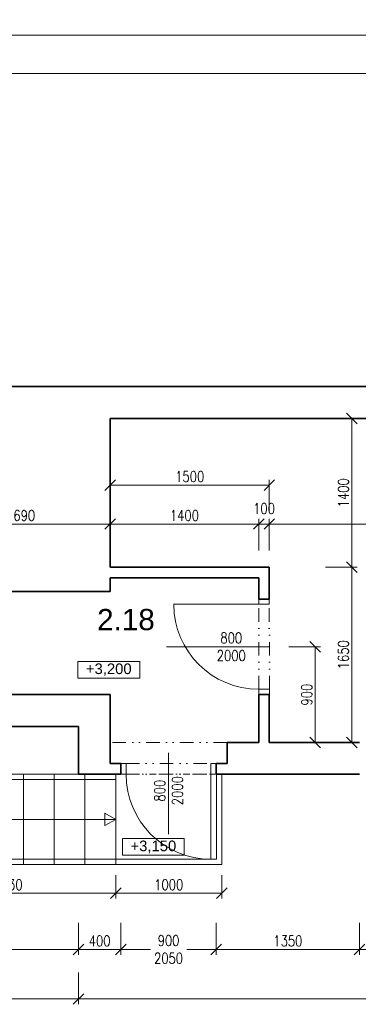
# Model space of a CAD drawing. Header units: millimetres. Extents: x -485339 to 286898, y -1189934 to 1602269.
# Tile 210 of 230: x 82692 to 85885, y -657983 to -648713. Entities that reach past the tile are written whole.
import ezdxf

# ---------------------------------------------------------------- set-up
doc = ezdxf.new("R2010")
doc.units = ezdxf.units.MM
doc.header["$LTSCALE"] = 10
doc.linetypes.add('DĚLICÍ2', pattern=[15.875, 6.35, -3.175, 0, -3.175, 0, -3.175])
doc.layers.get('Defpoints').update_dxf_attribs({"lineweight": 0})
doc.layers.add('BOUR_DVEŘE', color=7, linetype='Continuous', lineweight=18, true_color=0x4ccd32)
for name, color, linetype, lineweight in [('St__otvory_dveře', 40, 'Continuous', 18), ('St_kóty', 132, 'Continuous', 18), ('St_plocha_místnosti', 250, 'Continuous', 18), ('St_popis_otvory', 40, 'Continuous', 18), ('St_čáry_nad', 250, 'DĚLICÍ2', 18), ('St_čáry_obrys', 5, 'Continuous', 35), ('St_čáry_plné', 250, 'Continuous', 18)]:
    doc.layers.add(name, color=color, linetype=linetype, lineweight=lineweight)
doc.styles.add('1_50', font='arial.ttf', dxfattribs={"height": 100})
doc.styles.add('Andy', font='arial.ttf')
doc.styles.get("Standard").update_dxf_attribs({"font": 'simplex.shx', "width": 0.8})
doc.dimstyles.new('stavebníM50 vnitřní', dxfattribs={"dimtxt": 100, "dimasz": 100, "dimexe": 50, "dimexo": 100, "dimgap": 30, "dimtad": 1, "dimdec": 0, "dimtxsty": 'Standard', "dimblk": 'OBLIQUE', "dimcen": 2.5, "dimclrd": 256, "dimclre": 256, "dimclrt": 256, "dimadec": 0, "dimazin": 0, "dimtfac": 1, "dimtdec": 0, "dimtmove": 2, "dimatfit": 2, "dimldrblk": 'OBLIQUE', "dimfxl": 250, "dimfxlon": 1, "dimlwd": -1, "dimlwe": -1, "dimarcsym": 0})

# ---------------------------------------------------------------- blocks, each defined once
blk = doc.blocks.new('G$CC1796412')
at = {"layer": 'St__otvory_dveře', "color": 0, "ltscale": 2}
blk.add_lwpolyline([(850, 0.8), (850, 800.8)], dxfattribs=at)
at = {"layer": 'St__otvory_dveře', "ltscale": 2}
for points in [[(50, 0), (0, 0), (0, -100), (50, -100)], [(900, 0.8), (850, 0.8), (850, -99.2), (900, -99.2)]]:
    blk.add_lwpolyline(points, close=True, dxfattribs=at)
at = {"layer": 'St__otvory_dveře', "linetype": 'DĚLICÍ2', "ltscale": 2}
for points in [[(50, 0), (850, 0.8)], [(50, -100), (850, -99.2)]]:
    blk.add_lwpolyline(points, dxfattribs=at)
at = {"layer": 'St__otvory_dveře', "color": 0, "ltscale": 2}
blk.add_arc((850, 0.8), 800, 90, 180, dxfattribs=at)
blk = doc.blocks.new('_OBLIQUE')
at = {"color": 0, "linetype": 'ByBlock'}
blk.add_line((-0.5, -0.5), (0.5, 0.5), dxfattribs=at)
blk = doc.blocks.new('*D4975')
at = {"layer": 'Defpoints', "color": 0}
for p in [(92745.3, -649219.4), (82055.3, -650867.3), (92745.3, -652567.3)]:
    blk.add_point(p, dxfattribs=at)
at = {"layer": 'St_kóty'}
for p, q in [((82055.3, -649469.4), (82055.3, -649169.4)), ((92745.3, -649469.4), (92745.3, -649169.4)), ((82055.3, -649219.4), (92745.3, -649219.4))]:
    blk.add_line(p, q, dxfattribs=at)
at = {"layer": 'St_kóty', "linetype": 'ByBlock', "xscale": 100, "yscale": 100, "zscale": 100, "rotation": 180}
blk.add_blockref('_OBLIQUE', (82055.3, -649219.4), dxfattribs=at)
at = {"layer": 'St_kóty', "linetype": 'ByBlock', "xscale": 100, "yscale": 100, "zscale": 100}
blk.add_blockref('_OBLIQUE', (92745.3, -649219.4), dxfattribs=at)
at = {"layer": 'St_kóty', "insert": (87400.3, -649139.4), "char_height": 100, "attachment_point": 5}
blk.add_mtext('10690', dxfattribs=at)
blk = doc.blocks.new('*D4984')
at = {"layer": 'Defpoints', "color": 0}
for p in [(97855, -648858.7), (82055.3, -650867.3), (97855, -651479.1)]:
    blk.add_point(p, dxfattribs=at)
at = {"layer": 'St_kóty'}
for p, q in [((82055.3, -649108.7), (82055.3, -648808.7)), ((97855, -649108.7), (97855, -648808.7)), ((82055.3, -648858.7), (97855, -648858.7))]:
    blk.add_line(p, q, dxfattribs=at)
at = {"layer": 'St_kóty', "linetype": 'ByBlock', "xscale": 100, "yscale": 100, "zscale": 100, "rotation": 180}
blk.add_blockref('_OBLIQUE', (82055.3, -648858.7), dxfattribs=at)
at = {"layer": 'St_kóty', "linetype": 'ByBlock', "xscale": 100, "yscale": 100, "zscale": 100}
blk.add_blockref('_OBLIQUE', (97855, -648858.7), dxfattribs=at)
at = {"layer": 'St_kóty', "insert": (89955.1, -648778.7), "char_height": 100, "attachment_point": 5}
blk.add_mtext('15800', dxfattribs=at)
blk = doc.blocks.new('*D5024')
at = {"layer": 'Defpoints', "color": 0}
for p in [(83545.3, -653461.3), (83545.3, -654097.3), (81855.3, -654167.3)]:
    blk.add_point(p, dxfattribs=at)
at = {"layer": 'St_kóty'}
for p, q in [((81855.3, -653711.3), (81855.3, -653411.3)), ((83545.3, -653711.3), (83545.3, -653411.3)), ((81855.3, -653461.3), (83545.3, -653461.3))]:
    blk.add_line(p, q, dxfattribs=at)
at = {"layer": 'St_kóty', "linetype": 'ByBlock', "xscale": 100, "yscale": 100, "zscale": 100, "rotation": 180}
blk.add_blockref('_OBLIQUE', (81855.3, -653461.3), dxfattribs=at)
at = {"layer": 'St_kóty', "linetype": 'ByBlock', "xscale": 100, "yscale": 100, "zscale": 100}
blk.add_blockref('_OBLIQUE', (83545.3, -653461.3), dxfattribs=at)
at = {"layer": 'St_kóty', "insert": (82700.3, -653381.3), "char_height": 100, "attachment_point": 5}
blk.add_mtext('1690', dxfattribs=at)
blk = doc.blocks.new('*D5025')
at = {"layer": 'Defpoints', "color": 0}
for p in [(84945.3, -653461.3), (84945.3, -653967.3), (83545.3, -654097.3)]:
    blk.add_point(p, dxfattribs=at)
at = {"layer": 'St_kóty'}
for p, q in [((83545.3, -653711.3), (83545.3, -653411.3)), ((84945.3, -653711.3), (84945.3, -653411.3)), ((83545.3, -653461.3), (84945.3, -653461.3))]:
    blk.add_line(p, q, dxfattribs=at)
at = {"layer": 'St_kóty', "linetype": 'ByBlock', "xscale": 100, "yscale": 100, "zscale": 100, "rotation": 180}
blk.add_blockref('_OBLIQUE', (83545.3, -653461.3), dxfattribs=at)
at = {"layer": 'St_kóty', "linetype": 'ByBlock', "xscale": 100, "yscale": 100, "zscale": 100}
blk.add_blockref('_OBLIQUE', (84945.3, -653461.3), dxfattribs=at)
at = {"layer": 'St_kóty', "insert": (84245.3, -653381.3), "char_height": 100, "attachment_point": 5}
blk.add_mtext('1400', dxfattribs=at)
blk = doc.blocks.new('*D5026')
at = {"layer": 'Defpoints', "color": 0}
for p in [(85045.3, -653461.3), (85045.3, -653867.3), (84945.3, -653967.3)]:
    blk.add_point(p, dxfattribs=at)
at = {"layer": 'St_kóty'}
for p, q in [((84945.3, -653711.3), (84945.3, -653411.3)), ((85045.3, -653711.3), (85045.3, -653411.3)), ((84945.3, -653461.3), (85045.3, -653461.3))]:
    blk.add_line(p, q, dxfattribs=at)
at = {"layer": 'St_kóty', "linetype": 'ByBlock', "xscale": 100, "yscale": 100, "zscale": 100, "rotation": 180}
blk.add_blockref('_OBLIQUE', (84945.3, -653461.3), dxfattribs=at)
at = {"layer": 'St_kóty', "linetype": 'ByBlock', "xscale": 100, "yscale": 100, "zscale": 100}
blk.add_blockref('_OBLIQUE', (85045.3, -653461.3), dxfattribs=at)
at = {"layer": 'St_kóty', "insert": (84995.3, -653316.3), "char_height": 100, "attachment_point": 5}
blk.add_mtext('100', dxfattribs=at)
blk = doc.blocks.new('*D5027')
at = {"layer": 'Defpoints', "color": 0}
for p in [(92445.3, -652467.3), (92445.3, -653461.3), (85045.3, -653867.3)]:
    blk.add_point(p, dxfattribs=at)
at = {"layer": 'St_kóty'}
for p, q in [((92445.3, -653211.3), (92445.3, -653511.3)), ((85045.3, -653711.3), (85045.3, -653411.3)), ((85045.3, -653461.3), (92445.3, -653461.3))]:
    blk.add_line(p, q, dxfattribs=at)
at = {"layer": 'St_kóty', "linetype": 'ByBlock', "xscale": 100, "yscale": 100, "zscale": 100, "rotation": 180}
blk.add_blockref('_OBLIQUE', (85045.3, -653461.3), dxfattribs=at)
at = {"layer": 'St_kóty', "linetype": 'ByBlock', "xscale": 100, "yscale": 100, "zscale": 100}
blk.add_blockref('_OBLIQUE', (92445.3, -653461.3), dxfattribs=at)
at = {"layer": 'St_kóty', "insert": (88745.3, -653381.3), "char_height": 100, "attachment_point": 5}
blk.add_mtext('7400', dxfattribs=at)
blk = doc.blocks.new('*D5029')
at = {"layer": 'Defpoints', "color": 0}
for p in [(85045.3, -653094.3), (83545.3, -653867.3), (85045.3, -653867.3)]:
    blk.add_point(p, dxfattribs=at)
at = {"layer": 'St_kóty'}
for p, q in [((83545.3, -653344.3), (83545.3, -653044.3)), ((85045.3, -653344.3), (85045.3, -653044.3)), ((83545.3, -653094.3), (85045.3, -653094.3))]:
    blk.add_line(p, q, dxfattribs=at)
at = {"layer": 'St_kóty', "linetype": 'ByBlock', "xscale": 100, "yscale": 100, "zscale": 100, "rotation": 180}
blk.add_blockref('_OBLIQUE', (83545.3, -653094.3), dxfattribs=at)
at = {"layer": 'St_kóty', "linetype": 'ByBlock', "xscale": 100, "yscale": 100, "zscale": 100}
blk.add_blockref('_OBLIQUE', (85045.3, -653094.3), dxfattribs=at)
at = {"layer": 'St_kóty', "insert": (84295.3, -653014.3), "char_height": 100, "attachment_point": 5}
blk.add_mtext('1500', dxfattribs=at)
blk = doc.blocks.new('*D5030')
at = {"layer": 'Defpoints', "color": 0}
for p in [(77726.6, -655367.3), (83245.3, -655367.3), (83245.3, -655816.8)]:
    blk.add_point(p, dxfattribs=at)
at = {"layer": 'St_kóty'}
for p, q in [((77976.6, -655367.3), (77676.6, -655367.3)), ((77726.6, -655816.8), (77726.6, -655367.3)), ((77976.6, -655816.8), (77676.6, -655816.8))]:
    blk.add_line(p, q, dxfattribs=at)
at = {"layer": 'St_kóty', "linetype": 'ByBlock', "xscale": 100, "yscale": 100, "zscale": 100}
for p, rotation in [((77726.6, -655367.3), 90), ((77726.6, -655816.8), 270)]:
    blk.add_blockref('_OBLIQUE', p, dxfattribs=dict(at, rotation=rotation))
at = {"layer": 'St_kóty', "insert": (77646.6, -655592.1), "char_height": 100, "attachment_point": 5, "rotation": 90}
blk.add_mtext('450', dxfattribs=at)
blk = doc.blocks.new('*D5034')
at = {"layer": 'Defpoints', "color": 0}
for p in [(81567.4, -656666.9), (83597.4, -656666.9), (83597.4, -656937.1)]:
    blk.add_point(p, dxfattribs=at)
at = {"layer": 'St_kóty'}
for p, q in [((81567.4, -656766.9), (81567.4, -656987.1)), ((83597.4, -656766.9), (83597.4, -656987.1)), ((81567.4, -656937.1), (83597.4, -656937.1))]:
    blk.add_line(p, q, dxfattribs=at)
at = {"layer": 'St_kóty', "linetype": 'ByBlock', "xscale": 100, "yscale": 100, "zscale": 100, "rotation": 180}
blk.add_blockref('_OBLIQUE', (81567.4, -656937.1), dxfattribs=at)
at = {"layer": 'St_kóty', "linetype": 'ByBlock', "xscale": 100, "yscale": 100, "zscale": 100}
blk.add_blockref('_OBLIQUE', (83597.4, -656937.1), dxfattribs=at)
at = {"layer": 'St_kóty', "insert": (82582.4, -656857.1), "char_height": 100, "attachment_point": 5}
blk.add_mtext('2030', dxfattribs=at)
blk = doc.blocks.new('*D5035')
at = {"layer": 'Defpoints', "color": 0}
for p in [(83597.4, -656666.9), (84597.4, -656666.9), (84597.4, -656937.1)]:
    blk.add_point(p, dxfattribs=at)
at = {"layer": 'St_kóty'}
for p, q in [((83597.4, -656766.9), (83597.4, -656987.1)), ((84597.4, -656766.9), (84597.4, -656987.1)), ((83597.4, -656937.1), (84597.4, -656937.1))]:
    blk.add_line(p, q, dxfattribs=at)
at = {"layer": 'St_kóty', "linetype": 'ByBlock', "xscale": 100, "yscale": 100, "zscale": 100, "rotation": 180}
blk.add_blockref('_OBLIQUE', (83597.4, -656937.1), dxfattribs=at)
at = {"layer": 'St_kóty', "linetype": 'ByBlock', "xscale": 100, "yscale": 100, "zscale": 100}
blk.add_blockref('_OBLIQUE', (84597.4, -656937.1), dxfattribs=at)
at = {"layer": 'St_kóty', "insert": (84097.4, -656857.1), "char_height": 100, "attachment_point": 5}
blk.add_mtext('1000', dxfattribs=at)
blk = doc.blocks.new('*D5037')
at = {"layer": 'Defpoints', "color": 0}
for p in [(84945.7, -654617.3), (84945.3, -655517.3), (85478.7, -655517.3)]:
    blk.add_point(p, dxfattribs=at)
at = {"layer": 'St_kóty'}
for p, q in [((85228.7, -654617.3), (85528.7, -654617.3)), ((85478.7, -654617.3), (85478.7, -655517.3)), ((85228.7, -655517.3), (85528.7, -655517.3))]:
    blk.add_line(p, q, dxfattribs=at)
at = {"layer": 'St_kóty', "xscale": 100, "yscale": 100, "zscale": 100}
for p, rotation in [((85478.7, -654617.3), 90), ((85478.7, -655517.3), 270)]:
    blk.add_blockref('_OBLIQUE', p, dxfattribs=dict(at, rotation=rotation))
at = {"layer": 'St_kóty', "insert": (85398.7, -655067.3), "char_height": 100, "attachment_point": 5, "rotation": 90}
blk.add_mtext('900', dxfattribs=at)
blk = doc.blocks.new('*D5038')
at = {"layer": 'Defpoints', "color": 0}
for p in [(85045.3, -653867.3), (85824, -653867.3), (85045.3, -655517.3)]:
    blk.add_point(p, dxfattribs=at)
at = {"layer": 'St_kóty'}
for p, q in [((85574, -653867.3), (85874, -653867.3)), ((85824, -655517.3), (85824, -653867.3)), ((85574, -655517.3), (85874, -655517.3))]:
    blk.add_line(p, q, dxfattribs=at)
at = {"layer": 'St_kóty', "linetype": 'ByBlock', "xscale": 100, "yscale": 100, "zscale": 100}
for p, rotation in [((85824, -653867.3), 90), ((85824, -655517.3), 270)]:
    blk.add_blockref('_OBLIQUE', p, dxfattribs=dict(at, rotation=rotation))
at = {"layer": 'St_kóty', "insert": (85744, -654692.3), "char_height": 100, "attachment_point": 5, "rotation": 90}
blk.add_mtext('1650', dxfattribs=at)
blk = doc.blocks.new('*D5039')
at = {"layer": 'Defpoints', "color": 0}
for p in [(83545.3, -652467.3), (85824, -652467.3), (85045.3, -653867.3)]:
    blk.add_point(p, dxfattribs=at)
at = {"layer": 'St_kóty'}
for p, q in [((85574, -652467.3), (85874, -652467.3)), ((85824, -653867.3), (85824, -652467.3)), ((85574, -653867.3), (85874, -653867.3))]:
    blk.add_line(p, q, dxfattribs=at)
at = {"layer": 'St_kóty', "linetype": 'ByBlock', "xscale": 100, "yscale": 100, "zscale": 100}
for p, rotation in [((85824, -652467.3), 90), ((85824, -653867.3), 270)]:
    blk.add_blockref('_OBLIQUE', p, dxfattribs=dict(at, rotation=rotation))
at = {"layer": 'St_kóty', "insert": (85744, -653167.3), "char_height": 100, "attachment_point": 5, "rotation": 90}
blk.add_mtext('1400', dxfattribs=at)
blk = doc.blocks.new('*D5056')
at = {"layer": 'Defpoints', "color": 0}
for p in [(81455.3, -655512.9), (83245.3, -655662.9), (83245.3, -657466.5)]:
    blk.add_point(p, dxfattribs=at)
at = {"layer": 'St_kóty'}
for p, q in [((81455.3, -657216.5), (81455.3, -657516.5)), ((83245.3, -657216.5), (83245.3, -657516.5)), ((81455.3, -657466.5), (83245.3, -657466.5))]:
    blk.add_line(p, q, dxfattribs=at)
at = {"layer": 'St_kóty', "linetype": 'ByBlock', "xscale": 100, "yscale": 100, "zscale": 100, "rotation": 180}
blk.add_blockref('_OBLIQUE', (81455.3, -657466.5), dxfattribs=at)
at = {"layer": 'St_kóty', "linetype": 'ByBlock', "xscale": 100, "yscale": 100, "zscale": 100}
blk.add_blockref('_OBLIQUE', (83245.3, -657466.5), dxfattribs=at)
at = {"layer": 'St_kóty', "insert": (82350.3, -657386.5), "char_height": 100, "attachment_point": 5}
blk.add_mtext('1790', dxfattribs=at)
blk = doc.blocks.new('*D5057')
at = {"layer": 'Defpoints', "color": 0}
for p in [(83245.3, -655662.9), (83645.3, -656012.9), (83645.3, -657466.5)]:
    blk.add_point(p, dxfattribs=at)
at = {"layer": 'St_kóty'}
for p, q in [((83245.3, -657216.5), (83245.3, -657516.5)), ((83645.3, -657216.5), (83645.3, -657516.5)), ((83245.3, -657466.5), (83645.3, -657466.5))]:
    blk.add_line(p, q, dxfattribs=at)
at = {"layer": 'St_kóty', "linetype": 'ByBlock', "xscale": 100, "yscale": 100, "zscale": 100, "rotation": 180}
blk.add_blockref('_OBLIQUE', (83245.3, -657466.5), dxfattribs=at)
at = {"layer": 'St_kóty', "linetype": 'ByBlock', "xscale": 100, "yscale": 100, "zscale": 100}
blk.add_blockref('_OBLIQUE', (83645.3, -657466.5), dxfattribs=at)
at = {"layer": 'St_kóty', "insert": (83445.3, -657386.5), "char_height": 100, "attachment_point": 5}
blk.add_mtext('400', dxfattribs=at)
blk = doc.blocks.new('*D5058')
at = {"layer": 'Defpoints', "color": 0}
for p in [(83645.3, -656012.9), (84545.3, -656012.9), (84545.3, -657466.5)]:
    blk.add_point(p, dxfattribs=at)
at = {"layer": 'St_kóty'}
for p, q in [((83645.3, -657216.5), (83645.3, -657516.5)), ((84545.3, -657216.5), (84545.3, -657516.5)), ((83645.3, -657466.5), (83924.4, -657466.5)), ((84545.3, -657466.5), (84266.3, -657466.5))]:
    blk.add_line(p, q, dxfattribs=at)
at = {"layer": 'St_kóty', "linetype": 'ByBlock', "xscale": 100, "yscale": 100, "zscale": 100, "rotation": 180}
blk.add_blockref('_OBLIQUE', (83645.3, -657466.5), dxfattribs=at)
at = {"layer": 'St_kóty', "linetype": 'ByBlock', "xscale": 100, "yscale": 100, "zscale": 100}
blk.add_blockref('_OBLIQUE', (84545.3, -657466.5), dxfattribs=at)
at = {"layer": 'St_kóty', "insert": (84095.3, -657466.5), "char_height": 100, "attachment_point": 5}
blk.add_mtext('900\\P2050', dxfattribs=at)
blk = doc.blocks.new('*D5059')
at = {"layer": 'Defpoints', "color": 0}
for p in [(84545.3, -656012.9), (85895.3, -656112.9), (85895.3, -657466.5)]:
    blk.add_point(p, dxfattribs=at)
at = {"layer": 'St_kóty'}
for p, q in [((84545.3, -657216.5), (84545.3, -657516.5)), ((85895.3, -657216.5), (85895.3, -657516.5)), ((84545.3, -657466.5), (85895.3, -657466.5))]:
    blk.add_line(p, q, dxfattribs=at)
at = {"layer": 'St_kóty', "linetype": 'ByBlock', "xscale": 100, "yscale": 100, "zscale": 100, "rotation": 180}
blk.add_blockref('_OBLIQUE', (84545.3, -657466.5), dxfattribs=at)
at = {"layer": 'St_kóty', "linetype": 'ByBlock', "xscale": 100, "yscale": 100, "zscale": 100}
blk.add_blockref('_OBLIQUE', (85895.3, -657466.5), dxfattribs=at)
at = {"layer": 'St_kóty', "insert": (85220.3, -657386.5), "char_height": 100, "attachment_point": 5}
blk.add_mtext('1350', dxfattribs=at)
blk = doc.blocks.new('*D5060')
at = {"layer": 'Defpoints', "color": 0}
for p in [(85895.3, -656112.9), (87095.3, -656112.9), (87095.3, -657466.5)]:
    blk.add_point(p, dxfattribs=at)
at = {"layer": 'St_kóty'}
for p, q in [((85895.3, -657216.5), (85895.3, -657516.5)), ((87095.3, -657216.5), (87095.3, -657516.5)), ((85895.3, -657466.5), (86280.5, -657466.5)), ((87095.3, -657466.5), (86710, -657466.5))]:
    blk.add_line(p, q, dxfattribs=at)
at = {"layer": 'St_kóty', "linetype": 'ByBlock', "xscale": 100, "yscale": 100, "zscale": 100, "rotation": 180}
blk.add_blockref('_OBLIQUE', (85895.3, -657466.5), dxfattribs=at)
at = {"layer": 'St_kóty', "linetype": 'ByBlock', "xscale": 100, "yscale": 100, "zscale": 100}
blk.add_blockref('_OBLIQUE', (87095.3, -657466.5), dxfattribs=at)
at = {"layer": 'St_kóty', "insert": (86495.3, -657585.7), "char_height": 100, "attachment_point": 5}
blk.add_mtext('1200\\P600\\P(1750)', dxfattribs=at)
blk = doc.blocks.new('*D5073')
at = {"layer": 'Defpoints', "color": 0}
for p in [(71745.3, -655367.3), (83245.3, -655367.3), (83245.3, -657933.2)]:
    blk.add_point(p, dxfattribs=at)
at = {"layer": 'St_kóty'}
for p, q in [((71745.3, -657683.2), (71745.3, -657983.2)), ((83245.3, -657683.2), (83245.3, -657983.2)), ((71745.3, -657933.2), (83245.3, -657933.2))]:
    blk.add_line(p, q, dxfattribs=at)
at = {"layer": 'St_kóty', "linetype": 'ByBlock', "xscale": 100, "yscale": 100, "zscale": 100, "rotation": 180}
blk.add_blockref('_OBLIQUE', (71745.3, -657933.2), dxfattribs=at)
at = {"layer": 'St_kóty', "linetype": 'ByBlock', "xscale": 100, "yscale": 100, "zscale": 100}
blk.add_blockref('_OBLIQUE', (83245.3, -657933.2), dxfattribs=at)
at = {"layer": 'St_kóty', "insert": (77495.3, -657853.2), "char_height": 100, "attachment_point": 5}
blk.add_mtext('11500', dxfattribs=at)
blk = doc.blocks.new('*D5074')
at = {"layer": 'Defpoints', "color": 0}
for p in [(92745.3, -654792.3), (83245.3, -655367.3), (92745.3, -657933.2)]:
    blk.add_point(p, dxfattribs=at)
at = {"layer": 'St_kóty'}
for p, q in [((83245.3, -657683.2), (83245.3, -657983.2)), ((92745.3, -657683.2), (92745.3, -657983.2)), ((83245.3, -657933.2), (92745.3, -657933.2))]:
    blk.add_line(p, q, dxfattribs=at)
at = {"layer": 'St_kóty', "linetype": 'ByBlock', "xscale": 100, "yscale": 100, "zscale": 100, "rotation": 180}
blk.add_blockref('_OBLIQUE', (83245.3, -657933.2), dxfattribs=at)
at = {"layer": 'St_kóty', "linetype": 'ByBlock', "xscale": 100, "yscale": 100, "zscale": 100}
blk.add_blockref('_OBLIQUE', (92745.3, -657933.2), dxfattribs=at)
at = {"layer": 'St_kóty', "insert": (87995.3, -657853.2), "char_height": 100, "attachment_point": 5}
blk.add_mtext('9500', dxfattribs=at)

msp = doc.modelspace()

# ---------------------------------------------------------------- linework, layer by layer
at = {"layer": 'St_kóty'}
for points in [[(83240.2, -654755.8), (83823.4, -654755.8), (83823.4, -654911.1), (83240.2, -654911.1)], [(83660.8, -656423.4), (84244, -656423.4), (84244, -656578.7), (83660.8, -656578.7)]]:
    msp.add_lwpolyline(points, close=True, dxfattribs=at)
at = {"layer": 'St_popis_otvory'}
for points in [[(84075.1, -654617.6), (85041.3, -654616.3)], [(84095.4, -656381.7), (84095.4, -655616.5)]]:
    msp.add_lwpolyline(points, dxfattribs=at)
at = {"layer": 'St_čáry_nad', "ltscale": 2}
msp.add_lwpolyline([(84647.3, -655517.3), (83545.3, -655517.3)], dxfattribs=at)
at = {"layer": 'St_čáry_nad'}
msp.add_lwpolyline([(83597.4, -655816.9), (84597.4, -655816.9)], dxfattribs=at)
at = {"layer": 'St_čáry_obrys', "ltscale": 2}
for points in [[(92745.3, -652167.3), (82055.3, -652167.3)], [(92445.3, -652467.3), (83545.3, -652467.3)], [(83545.3, -653867.3), (83545.3, -652467.3)], [(85045.3, -653867.3), (83545.3, -653867.3)], [(85045.3, -654167.3), (85045.3, -653867.3)], [(83545.3, -654097.3), (83545.3, -653967.3)], [(84945.3, -653967.3), (83545.3, -653967.3)], [(84945.3, -654167.3), (84945.3, -653967.3)], [(83545.3, -654097.3), (81855.3, -654097.3)], [(83545.3, -655067.3), (81455.3, -655067.3)], [(83545.3, -655067.3), (83545.3, -655717.3)], [(84945.3, -655517.3), (84945.3, -655067.3)], [(85045.3, -655517.3), (85045.3, -655067.3)], [(81455.3, -655367.3), (83245.3, -655367.3)], [(83245.3, -655367.3), (83245.3, -655816.8)], [(84945.3, -655517.3), (84647.3, -655517.3)], [(84647.3, -655717.3), (84647.3, -655517.3)], [(85895.3, -655517.3), (85045.3, -655517.3)], [(83545.3, -655717.3), (83645.3, -655717.3)], [(84545.3, -655817.3), (84545.3, -655717.3)], [(84647.3, -655717.3), (84545.3, -655717.3)], [(83645.4, -655817.3), (83245.3, -655817.3)], [(85895.3, -655817.3), (84545.3, -655817.3)]]:
    msp.add_lwpolyline(points, dxfattribs=at)
at = {"layer": 'St_čáry_obrys'}
for points in [[(84945.3, -654167.3), (85045.3, -654167.3)], [(84945.3, -655067.3), (85045.3, -655067.3)], [(83645.4, -655716.5), (83645.4, -655817.3)]]:
    msp.add_lwpolyline(points, dxfattribs=at)
at = {"layer": 'St_čáry_plné'}
for points in [[(83597.4, -655816.9), (78637.4, -655816.9)], [(82727.4, -656666.9), (82727.4, -655816.9)], [(83017.4, -656666.9), (83017.4, -655816.9)], [(83307.4, -656666.9), (83307.4, -655816.9)], [(83597.4, -656666.9), (83597.4, -655816.9)], [(84547.4, -656616.9), (84547.4, -655816.9)], [(84597.4, -656666.9), (84597.4, -655816.9)], [(83597.4, -655866.9), (78637.4, -655866.9)], [(84547.4, -656616.9), (78637.4, -656616.9)], [(84597.4, -656666.9), (78637.4, -656666.9)]]:
    msp.add_lwpolyline(points, dxfattribs=at)
at = {"layer": 'St_čáry_plné', "ltscale": 2}
msp.add_lwpolyline([(83597.4, -656241.9), (83495.9, -656300.4), (83495.9, -656183.3)], close=True, dxfattribs=at)
msp.add_lwpolyline([(81621.9, -656241.9), (83597.4, -656241.9)], dxfattribs=at)

# ---------------------------------------------------------------- block references
at = {"layer": 'BOUR_DVEŘE', "ltscale": 2, "rotation": 90.00000000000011}
msp.add_blockref('G$CC1796412', (84946.1, -655067.3), dxfattribs=at)
at = {"layer": 'St__otvory_dveře', "ltscale": 2, "xscale": -1, "rotation": 180}
msp.add_blockref('G$CC1796412', (83645.4, -655816.5), dxfattribs=at)

# ---------------------------------------------------------------- texts
at = {"layer": 'St_kóty', "char_height": 100, "attachment_point": 5, "style": '1_50'}
for s, insert in [('+3,200', (83531.8, -654833.4)), ('+3,150', (83952.4, -656501))]:
    msp.add_mtext_dynamic_manual_height_columns(s, width=890.536, gutter_width=500, heights=[0], dxfattribs=dict(at, insert=insert))
at = {"layer": 'St_plocha_místnosti', "ltscale": 2, "style": 'Andy'}
msp.add_text('2.18', height=200, dxfattribs=at).set_placement((83422, -654460.9))
at = {"layer": 'St_popis_otvory', "char_height": 100, "width": 1342.526, "attachment_point": 5}
for insert, rotation in [((84686.3, -654616.8), 0.07697), ((84095.4, -655971.5), 90)]:
    msp.add_mtext('800\\P2000', dxfattribs=dict(at, insert=insert, rotation=rotation))

# ---------------------------------------------------------------- dimensions: what is measured, and where the dimension line sits
at = {"layer": 'St_kóty'}
for base, p1, p2, picture, middle in [((97855, -648858.7), (82055.3, -650867.3), (97855, -651479.1), '*D4984', (89955.1, -648778.7)), ((92745.3, -649219.4), (82055.3, -650867.3), (92745.3, -652567.3), '*D4975', (87400.3, -649139.4)), ((92445.3, -653461.3), (85045.3, -653867.3), (92445.3, -652467.3), '*D5027', (88745.3, -653381.3)), ((85045.3, -653094.3), (83545.3, -653867.3), (85045.3, -653867.3), '*D5029', (84295.3, -653014.3)), ((85045.3, -653461.3), (84945.3, -653967.3), (85045.3, -653867.3), '*D5026', (84995.3, -653316.3)), ((83545.3, -653461.3), (81855.3, -654167.3), (83545.3, -654097.3), '*D5024', (82700.3, -653381.3)), ((84945.3, -653461.3), (83545.3, -654097.3), (84945.3, -653967.3), '*D5025', (84245.3, -653381.3)), ((92745.3, -657933.2), (83245.3, -655367.3), (92745.3, -654792.3), '*D5074', (87995.3, -657853.2)), ((83245.3, -657933.2), (71745.3, -655367.3), (83245.3, -655367.3), '*D5073', (77495.3, -657853.2)), ((83245.3, -657466.5), (81455.3, -655512.9), (83245.3, -655662.9), '*D5056', (82350.3, -657386.5)), ((83645.3, -657466.5), (83245.3, -655662.9), (83645.3, -656012.9), '*D5057', (83445.3, -657386.5)), ((85895.3, -657466.5), (84545.3, -656012.9), (85895.3, -656112.9), '*D5059', (85220.3, -657386.5)), ((83597.4, -656937.1), (81567.4, -656666.9), (83597.4, -656666.9), '*D5034', (82582.4, -656857.1)), ((84597.4, -656937.1), (83597.4, -656666.9), (84597.4, -656666.9), '*D5035', (84097.4, -656857.1))]:
    dim = msp.add_linear_dim(base=base, p1=p1, p2=p2, dimstyle='stavebníM50 vnitřní', dxfattribs=at)
    dim.commit()
    dim.dimension.update_dxf_attribs({"geometry": picture, "text_midpoint": middle})
for base, p1, p2, picture, middle in [((85824, -652467.3), (85045.3, -653867.3), (83545.3, -652467.3), '*D5039', (85744, -653167.3)), ((85824, -653867.3), (85045.3, -655517.3), (85045.3, -653867.3), '*D5038', (85744, -654692.3)), ((85478.7, -655517.3), (84945.7, -654617.3), (84945.3, -655517.3), '*D5037', (85398.7, -655067.3)), ((77726.6009, -655367.2669), (83245.2509, -655816.8396), (83245.2509, -655367.2669), '*D5030', (77646.6009, -655592.0532))]:
    dim = msp.add_linear_dim(base=base, p1=p1, p2=p2, angle=90, dimstyle='stavebníM50 vnitřní', dxfattribs=at)
    dim.commit()
    dim.dimension.update_dxf_attribs({"geometry": picture, "text_midpoint": middle})
for base, p1, p2, text, picture, middle in [((84545.3, -657466.5), (83645.3, -656012.9), (84545.3, -656012.9), '<>\\P2050', '*D5058', (84095.3, -657466.5)), ((87095.3, -657466.5), (85895.3, -656112.9), (87095.3, -656112.9), '<>\\P600\\P(1750)', '*D5060', (86495.3, -657585.7))]:
    dim = msp.add_linear_dim(base=base, p1=p1, p2=p2, text=text, dimstyle='stavebníM50 vnitřní', override={"dimtxsty": 'Standard'}, dxfattribs=at)
    dim.commit()
    dim.dimension.update_dxf_attribs({"geometry": picture, "text_midpoint": middle, "dimtype": 160})

doc.saveas('drawing.dxf')
